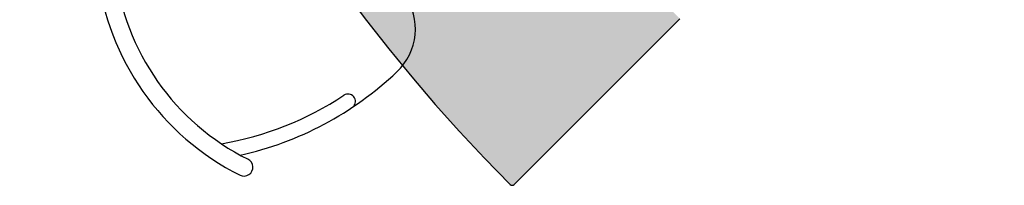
# Model space of a CAD drawing. Header units: millimetres. Extents: x -150 to 42176, y -50 to 21011.
# Tile 13 of 23: x 8144 to 9805, y 4915 to 5194. Entities that reach past the tile are written whole.
import ezdxf

# ---------------------------------------------------------------- set-up
doc = ezdxf.new("R2010")
doc.units = ezdxf.units.MM
doc.header["$LTSCALE"] = 2
doc.header["$MEASUREMENT"] = 0
doc.layers.add('GREY SCALE', color=9, linetype='Continuous', lineweight=0, true_color=0x808080)

# ---------------------------------------------------------------- blocks, each defined once
blk = doc.blocks.new('PLAN LAYOUT')
at = {"layer": 'GREY SCALE', "lineweight": -3}
h = blk.add_hatch(color=256, dxfattribs=at)
h.dxf.hatch_style = 1
h.paths.add_polyline_path([(11758.1, 9228.1), (11828.4, 9430.2), (11859.5, 9519.5, -0.11941), (11910.6, 9598.7, 0.795701), (8971.1, 4916.4, 0.414731), (8978.2, 4916.4), (9257.5, 5195.7, -0.792644)])
blk.add_line((9257.5, 5195.7), (8978.2, 4916.4), dxfattribs=at)
for centre, radius, start, end in [((10980.5, 6918.8), 2836.7, 70.8616, 224.8988), ((8712, 5325.9), 440.1, 186.6493, 243.4994), ((8712, 5325.9), 440.1, 186.6493, 243.4994), ((8712, 5325.9), 410.1, 186.6497, 243.499), ((8711.4, 5178.7), 100, 313.391, 35.0743), ((8393.9, 5514.5), 562.1, 282.5262, 313.391), ((8393.9, 5514.5), 537.1, 279.6595, 303.5622), ((8697.6, 5056.2), 12.7, 316.838, 122.383), ((8522.3, 4945.5), 15, 243.5023, 63.5023), ((8974.7, 4920), 5, 224.8988, 315)]:
    blk.add_arc(centre, radius, start, end, dxfattribs=at)

msp = doc.modelspace()

# ---------------------------------------------------------------- block references
at = {"layer": 'GREY SCALE', "lineweight": -3}
msp.add_blockref('PLAN LAYOUT', (0, 0), dxfattribs=at)

doc.saveas('drawing.dxf')
